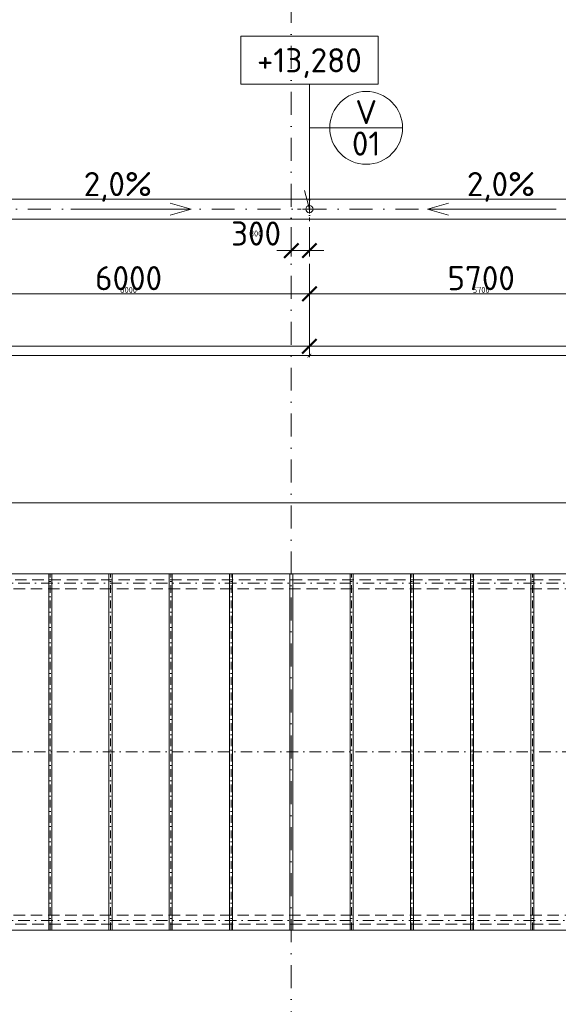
# Model space of a CAD drawing. Header units: millimetres. Extents: x -1695604 to 5289369, y -1488057 to 2187451.
# Tile 166 of 256: x 61493 to 70430, y 200115 to 216441. Entities that reach past the tile are written whole.
import ezdxf
from ezdxf.enums import TextEntityAlignment as Align

# ---------------------------------------------------------------- set-up
doc = ezdxf.new("R2010")
doc.units = ezdxf.units.MM
for name, pattern in [('CENTERX2', [101.6, 63.5, -12.7, 12.7, -12.7]), ('DASHDOT', [25.4, 12.7, -6.35, 0, -6.35]), ('ČÁRKOVANÁ', [19.05, 12.7, -6.35])]:
    doc.linetypes.add(name, pattern=pattern)
doc.layers.get('Defpoints').update_dxf_attribs({"color": 8})
for name, color, linetype, lineweight in [('A99_N_kce-pohl', 1, 'Continuous', 9), ('A99_N_koty-200', 5, 'Continuous', 5), ('A99_N_koty-200 @ 200', 5, 'Continuous', 5), ('A99_N_koty-200 @ 50 (2)', 5, 'Continuous', 5), ('A99_N_koty-vysk', 160, 'Continuous', 5), ('A99_N_znaceni 200', 5, 'Continuous', 5), ('A99_S_osy', 1, 'CENTERX2', 5)]:
    doc.layers.add(name, color=color, linetype=linetype, lineweight=lineweight)
doc.styles.add('A99_kota', font='isocpeur.ttf', dxfattribs={"height": 2})
doc.styles.add('A99_popis', font='isocpeur.ttf')
doc.styles.add('ad_popis 100', font='isocpeur.ttf', dxfattribs={"height": 200})
doc.dimstyles.new('A99_kota_200 new', dxfattribs={"dimscale": 200, "dimtxt": 2, "dimasz": 1.2, "dimexe": 0.5, "dimexo": 1.5, "dimgap": 0.3, "dimtad": 1, "dimdec": 0, "dimzin": 3, "dimdsep": 46, "dimtxsty": 'A99_kota', "dimblk": 'ARCHTICK', "dimcen": 2.5, "dimazin": 2, "dimtfac": 0.75, "dimtdec": 0, "dimtmove": 2, "dimatfit": 0, "dimfxl": 0, "dimtolj": 1, "dimtzin": 0, "dimlwd": 5, "dimlwe": 5, "dimarcsym": 0})

# ---------------------------------------------------------------- blocks, each defined once
blk = doc.blocks.new('_ArchTick')
at = {"color": 0, "linetype": 'ByBlock', "const_width": 0.15}
blk.add_lwpolyline([(-0.5, -0.5), (0.5, 0.5)], dxfattribs=at)
blk = doc.blocks.new('*D5013')
at = {"layer": 'A99_N_koty-200', "color": 0, "linetype": 'Continuous', "lineweight": 5, "transparency": 16777216}
for p, q in [((66000, 213000), (66000, 212512.5)), ((66300, 213000), (66300, 212512.5)), ((66000, 212612.5), (65760, 212612.5)), ((66000, 212612.5), (66300, 212612.5)), ((66300, 212612.5), (66540, 212612.5))]:
    blk.add_line(p, q, dxfattribs=at)
at = {"layer": 'Defpoints', "color": 0, "linetype": 'Continuous', "lineweight": 18, "transparency": 16777216}
for p in [(66000, 213300), (66300, 213300), (66300, 212612.5)]:
    blk.add_point(p, dxfattribs=at)
at = {"layer": 'A99_N_koty-200', "color": 0, "linetype": 'Continuous', "lineweight": 5, "transparency": 16777216, "xscale": 240, "yscale": 240, "zscale": 240}
blk.add_blockref('_ArchTick', (66000, 212612.5), dxfattribs=at)
at = {"layer": 'A99_N_koty-200', "color": 0, "linetype": 'Continuous', "lineweight": 5, "transparency": 16777216, "xscale": 240, "yscale": 240, "zscale": 240, "rotation": 180}
blk.add_blockref('_ArchTick', (66300, 212612.5), dxfattribs=at)
at = {"layer": 'A99_N_koty-200', "color": 0, "linetype": 'Continuous', "transparency": 16777216, "insert": (65415, 212895), "char_height": 400, "attachment_point": 5, "style": 'A99_kota'}
blk.add_mtext('\\A1;300', dxfattribs=at)
blk = doc.blocks.new('*D5014')
at = {"layer": 'A99_N_koty-200', "color": 0, "linetype": 'Continuous', "lineweight": 5, "transparency": 16777216}
for p, q in [((66000, 212812.5), (66000, 212587.5)), ((66300, 212812.5), (66300, 212587.5)), ((66000, 212612.5), (65940, 212612.5)), ((66000, 212612.5), (66300, 212612.5)), ((66300, 212612.5), (66360, 212612.5))]:
    blk.add_line(p, q, dxfattribs=at)
at = {"layer": 'Defpoints', "color": 0, "linetype": 'Continuous', "lineweight": 18, "transparency": 16777216}
for p in [(66000, 213300), (66300, 213300), (66300, 212612.5)]:
    blk.add_point(p, dxfattribs=at)
at = {"layer": 'A99_N_koty-200', "color": 0, "linetype": 'Continuous', "lineweight": 5, "transparency": 16777216, "xscale": 60, "yscale": 60, "zscale": 60}
blk.add_blockref('_ArchTick', (66000, 212612.5), dxfattribs=at)
at = {"layer": 'A99_N_koty-200', "color": 0, "linetype": 'Continuous', "lineweight": 5, "transparency": 16777216, "xscale": 60, "yscale": 60, "zscale": 60, "rotation": 180}
blk.add_blockref('_ArchTick', (66300, 212612.5), dxfattribs=at)
at = {"layer": 'A99_N_koty-200', "color": 0, "linetype": 'Continuous', "transparency": 16777216, "insert": (65415, 212895), "char_height": 100, "attachment_point": 5, "style": 'A99_kota'}
blk.add_mtext('\\A1;300', dxfattribs=at)
blk = doc.blocks.new('*D5019')
at = {"layer": 'A99_N_koty-200', "color": 0, "linetype": 'Continuous', "lineweight": 5, "transparency": 16777216}
for p, q in [((54300, 211825), (54300, 210925)), ((66300, 211825), (66300, 210925)), ((54300, 211025), (66300, 211025))]:
    blk.add_line(p, q, dxfattribs=at)
at = {"layer": 'Defpoints', "color": 0, "linetype": 'Continuous', "lineweight": 18, "transparency": 16777216}
for p in [(54300, 213300), (66300, 213300), (66300, 211025)]:
    blk.add_point(p, dxfattribs=at)
at = {"layer": 'A99_N_koty-200', "color": 0, "linetype": 'Continuous', "lineweight": 5, "transparency": 16777216, "xscale": 240, "yscale": 240, "zscale": 240, "rotation": 180}
blk.add_blockref('_ArchTick', (54300, 211025), dxfattribs=at)
at = {"layer": 'A99_N_koty-200', "color": 0, "linetype": 'Continuous', "lineweight": 5, "transparency": 16777216, "xscale": 240, "yscale": 240, "zscale": 240}
blk.add_blockref('_ArchTick', (66300, 211025), dxfattribs=at)
at = {"layer": 'A99_N_koty-200', "color": 0, "linetype": 'Continuous', "transparency": 16777216, "insert": (60300, 211285), "char_height": 400, "attachment_point": 5, "style": 'A99_kota'}
blk.add_mtext('\\A1;12000', dxfattribs=at)
blk = doc.blocks.new('*D5020')
at = {"layer": 'A99_N_koty-200', "color": 0, "linetype": 'Continuous', "lineweight": 5, "transparency": 16777216}
for p, q in [((54300, 211070), (54300, 210845)), ((66300, 211070), (66300, 210845)), ((54300, 210870), (66300, 210870))]:
    blk.add_line(p, q, dxfattribs=at)
at = {"layer": 'Defpoints', "color": 0, "linetype": 'Continuous', "lineweight": 18, "transparency": 16777216}
for p in [(54300, 213300), (66300, 213300), (66300, 210870)]:
    blk.add_point(p, dxfattribs=at)
at = {"layer": 'A99_N_koty-200', "color": 0, "linetype": 'Continuous', "lineweight": 5, "transparency": 16777216, "xscale": 60, "yscale": 60, "zscale": 60, "rotation": 180}
blk.add_blockref('_ArchTick', (54300, 210870), dxfattribs=at)
at = {"layer": 'A99_N_koty-200', "color": 0, "linetype": 'Continuous', "lineweight": 5, "transparency": 16777216, "xscale": 60, "yscale": 60, "zscale": 60}
blk.add_blockref('_ArchTick', (66300, 210870), dxfattribs=at)
at = {"layer": 'A99_N_koty-200', "color": 0, "linetype": 'Continuous', "transparency": 16777216, "insert": (60300, 210935), "char_height": 100, "attachment_point": 5, "style": 'A99_kota'}
blk.add_mtext('\\A1;12000', dxfattribs=at)
blk = doc.blocks.new('*D5025')
at = {"layer": 'A99_N_koty-200', "color": 0, "linetype": 'Continuous', "lineweight": 5, "transparency": 16777216}
for p, q in [((60300, 212390), (60300, 211795)), ((66300, 212390), (66300, 211795)), ((66300, 211895), (60300, 211895))]:
    blk.add_line(p, q, dxfattribs=at)
at = {"layer": 'Defpoints', "color": 0, "linetype": 'Continuous', "lineweight": 18, "transparency": 16777216}
for p in [(60300, 212690), (66300, 212690), (60300, 211895)]:
    blk.add_point(p, dxfattribs=at)
at = {"layer": 'A99_N_koty-200', "color": 0, "linetype": 'Continuous', "lineweight": 5, "transparency": 16777216, "xscale": 240, "yscale": 240, "zscale": 240, "rotation": 180}
blk.add_blockref('_ArchTick', (60300, 211895), dxfattribs=at)
at = {"layer": 'A99_N_koty-200', "color": 0, "linetype": 'Continuous', "lineweight": 5, "transparency": 16777216, "xscale": 240, "yscale": 240, "zscale": 240}
blk.add_blockref('_ArchTick', (66300, 211895), dxfattribs=at)
at = {"layer": 'A99_N_koty-200', "color": 0, "linetype": 'Continuous', "transparency": 16777216, "insert": (63300, 212155), "char_height": 400, "attachment_point": 5, "style": 'A99_kota'}
blk.add_mtext('\\A1;6000', dxfattribs=at)
blk = doc.blocks.new('*D5026')
at = {"layer": 'A99_N_koty-200', "color": 0, "linetype": 'Continuous', "lineweight": 5, "transparency": 16777216}
for p, q in [((60300, 212095), (60300, 211870)), ((66300, 212095), (66300, 211870)), ((66300, 211895), (60300, 211895))]:
    blk.add_line(p, q, dxfattribs=at)
at = {"layer": 'Defpoints', "color": 0, "linetype": 'Continuous', "lineweight": 18, "transparency": 16777216}
for p in [(60300, 212690), (66300, 212690), (60300, 211895)]:
    blk.add_point(p, dxfattribs=at)
at = {"layer": 'A99_N_koty-200', "color": 0, "linetype": 'Continuous', "lineweight": 5, "transparency": 16777216, "xscale": 60, "yscale": 60, "zscale": 60, "rotation": 180}
blk.add_blockref('_ArchTick', (60300, 211895), dxfattribs=at)
at = {"layer": 'A99_N_koty-200', "color": 0, "linetype": 'Continuous', "lineweight": 5, "transparency": 16777216, "xscale": 60, "yscale": 60, "zscale": 60}
blk.add_blockref('_ArchTick', (66300, 211895), dxfattribs=at)
at = {"layer": 'A99_N_koty-200', "color": 0, "linetype": 'Continuous', "transparency": 16777216, "insert": (63300, 211960), "char_height": 100, "attachment_point": 5, "style": 'A99_kota'}
blk.add_mtext('\\A1;6000', dxfattribs=at)
blk = doc.blocks.new('*U66')
at = {"color": 0, "linetype": 'ByBlock'}
for p, q in [((5.7, -4), (5.7, -14.35)), ((5.7, -14.35), (5.286, -12.805))]:
    blk.add_line(p, q, dxfattribs=at)
blk.add_lwpolyline([(0, -4), (11.4, -4), (11.4, 0), (0, 0)], close=True, dxfattribs=at)
at = {"color": 0, "linetype": 'ByBlock', "style": 'A99_kota'}
for tag, p in [('VYSKA', (5.7, -2.241)), ('VYSKA_POPIS1', (5.7, -6.041)), ('VYSKA_POPIS2', (5.9, -9.541)), ('VYSKA_POPIS3', (5.9, -13.041))]:
    blk.add_attdef(tag, text='', height=2, dxfattribs=at).set_placement(p, align=Align.MIDDLE)
blk = doc.blocks.new('*D5391')
at = {"layer": 'A99_N_koty-200', "color": 0, "linetype": 'Continuous', "lineweight": 5, "transparency": 16777216}
for p, q in [((72000, 212695), (72000, 211795)), ((66300, 212390), (66300, 211795)), ((66300, 211895), (72000, 211895))]:
    blk.add_line(p, q, dxfattribs=at)
at = {"layer": 'Defpoints', "color": 0, "linetype": 'Continuous', "lineweight": 18, "transparency": 16777216}
for p in [(72000, 213180), (66300, 212690), (72000, 211895)]:
    blk.add_point(p, dxfattribs=at)
at = {"layer": 'A99_N_koty-200', "color": 0, "linetype": 'Continuous', "lineweight": 5, "transparency": 16777216, "xscale": 240, "yscale": 240, "zscale": 240, "rotation": 180}
blk.add_blockref('_ArchTick', (66300, 211895), dxfattribs=at)
at = {"layer": 'A99_N_koty-200', "color": 0, "linetype": 'Continuous', "lineweight": 5, "transparency": 16777216, "xscale": 240, "yscale": 240, "zscale": 240}
blk.add_blockref('_ArchTick', (72000, 211895), dxfattribs=at)
at = {"layer": 'A99_N_koty-200', "color": 0, "linetype": 'Continuous', "transparency": 16777216, "insert": (69150, 212155), "char_height": 400, "attachment_point": 5, "style": 'A99_kota'}
blk.add_mtext('\\A1;5700', dxfattribs=at)
blk = doc.blocks.new('*D5392')
at = {"layer": 'A99_N_koty-200', "color": 0, "linetype": 'Continuous', "lineweight": 5, "transparency": 16777216}
for p, q in [((66300, 212095), (66300, 211870)), ((72000, 212095), (72000, 211870)), ((66300, 211895), (72000, 211895))]:
    blk.add_line(p, q, dxfattribs=at)
at = {"layer": 'Defpoints', "color": 0, "linetype": 'Continuous', "lineweight": 18, "transparency": 16777216}
for p in [(72000, 213180), (66300, 212690), (72000, 211895)]:
    blk.add_point(p, dxfattribs=at)
at = {"layer": 'A99_N_koty-200', "color": 0, "linetype": 'Continuous', "lineweight": 5, "transparency": 16777216, "xscale": 60, "yscale": 60, "zscale": 60, "rotation": 180}
blk.add_blockref('_ArchTick', (66300, 211895), dxfattribs=at)
at = {"layer": 'A99_N_koty-200', "color": 0, "linetype": 'Continuous', "lineweight": 5, "transparency": 16777216, "xscale": 60, "yscale": 60, "zscale": 60}
blk.add_blockref('_ArchTick', (72000, 211895), dxfattribs=at)
at = {"layer": 'A99_N_koty-200', "color": 0, "linetype": 'Continuous', "transparency": 16777216, "insert": (69150, 211960), "char_height": 100, "attachment_point": 5, "style": 'A99_kota'}
blk.add_mtext('\\A1;5700', dxfattribs=at)
blk = doc.blocks.new('*D5400')
at = {"layer": 'A99_N_koty-200', "color": 0, "linetype": 'Continuous', "lineweight": 5, "transparency": 16777216}
for p, q in [((66300, 211825), (66300, 210925)), ((77700, 211825), (77700, 210925)), ((77700, 211025), (66300, 211025))]:
    blk.add_line(p, q, dxfattribs=at)
at = {"layer": 'Defpoints', "color": 0, "linetype": 'Continuous', "lineweight": 18, "transparency": 16777216}
for p in [(66300, 213300), (77700, 213300), (66300, 211025)]:
    blk.add_point(p, dxfattribs=at)
at = {"layer": 'A99_N_koty-200', "color": 0, "linetype": 'Continuous', "lineweight": 5, "transparency": 16777216, "xscale": 240, "yscale": 240, "zscale": 240, "rotation": 180}
blk.add_blockref('_ArchTick', (66300, 211025), dxfattribs=at)
at = {"layer": 'A99_N_koty-200', "color": 0, "linetype": 'Continuous', "lineweight": 5, "transparency": 16777216, "xscale": 240, "yscale": 240, "zscale": 240}
blk.add_blockref('_ArchTick', (77700, 211025), dxfattribs=at)
at = {"layer": 'A99_N_koty-200', "color": 0, "linetype": 'Continuous', "transparency": 16777216, "insert": (72000, 211285), "char_height": 400, "attachment_point": 5, "style": 'A99_kota'}
blk.add_mtext('\\A1;11400', dxfattribs=at)
blk = doc.blocks.new('*D5401')
at = {"layer": 'A99_N_koty-200', "color": 0, "linetype": 'Continuous', "lineweight": 5, "transparency": 16777216}
for p, q in [((66300, 211070), (66300, 210845)), ((77700, 211070), (77700, 210845)), ((77700, 210870), (66300, 210870))]:
    blk.add_line(p, q, dxfattribs=at)
at = {"layer": 'Defpoints', "color": 0, "linetype": 'Continuous', "lineweight": 18, "transparency": 16777216}
for p in [(66300, 213300), (77700, 213300), (66300, 210870)]:
    blk.add_point(p, dxfattribs=at)
at = {"layer": 'A99_N_koty-200', "color": 0, "linetype": 'Continuous', "lineweight": 5, "transparency": 16777216, "xscale": 60, "yscale": 60, "zscale": 60, "rotation": 180}
blk.add_blockref('_ArchTick', (66300, 210870), dxfattribs=at)
at = {"layer": 'A99_N_koty-200', "color": 0, "linetype": 'Continuous', "lineweight": 5, "transparency": 16777216, "xscale": 60, "yscale": 60, "zscale": 60}
blk.add_blockref('_ArchTick', (77700, 210870), dxfattribs=at)
at = {"layer": 'A99_N_koty-200', "color": 0, "linetype": 'Continuous', "transparency": 16777216, "insert": (72000, 210935), "char_height": 100, "attachment_point": 5, "style": 'A99_kota'}
blk.add_mtext('\\A1;11400', dxfattribs=at)
blk = doc.blocks.new('*U20')
at = {"color": 0, "linetype": 'ByBlock'}
blk.add_line((-3.02, 0), (3.02, 0), dxfattribs=at)
blk.add_circle((0, 0), 3.02, dxfattribs=at)
at = {"color": 0, "linetype": 'ByBlock', "style": 'A99_popis'}
for tag, p in [('KATEGORIE', (0, 1.31)), ('PRVEK', (0, -1.298))]:
    blk.add_attdef(tag, text='', height=2, dxfattribs=at).set_placement(p, align=Align.MIDDLE_CENTER)
blk = doc.blocks.new('*D5718')
at = {"layer": 'A99_N_koty-200', "color": 0, "linetype": 'Continuous', "lineweight": 5, "transparency": 16777216}
for p, q in [((11960, 207630), (11960, 208530)), ((78000, 207630), (78000, 208530)), ((11960, 208430), (78000, 208430))]:
    blk.add_line(p, q, dxfattribs=at)
at = {"layer": 'Defpoints', "color": 0, "linetype": 'Continuous', "lineweight": 18, "transparency": 16777216}
for p in [(78000, 208430), (11960, 207255), (78000, 207255)]:
    blk.add_point(p, dxfattribs=at)
at = {"layer": 'A99_N_koty-200', "color": 0, "linetype": 'Continuous', "lineweight": 5, "transparency": 16777216, "xscale": 240, "yscale": 240, "zscale": 240, "rotation": 180}
blk.add_blockref('_ArchTick', (11960, 208430), dxfattribs=at)
at = {"layer": 'A99_N_koty-200', "color": 0, "linetype": 'Continuous', "lineweight": 5, "transparency": 16777216, "xscale": 240, "yscale": 240, "zscale": 240}
blk.add_blockref('_ArchTick', (78000, 208430), dxfattribs=at)
at = {"layer": 'A99_N_koty-200', "color": 0, "linetype": 'Continuous', "transparency": 16777216, "insert": (44980, 208690), "char_height": 400, "attachment_point": 5, "style": 'A99_kota'}
blk.add_mtext('\\A1;66040', dxfattribs=at)
blk = doc.blocks.new('*D5719')
at = {"layer": 'A99_N_koty-200', "color": 0, "linetype": 'Continuous', "lineweight": 5, "transparency": 16777216}
for p, q in [((11960, 208230), (11960, 208455)), ((11960, 208430), (78000, 208430)), ((78000, 208230), (78000, 208455))]:
    blk.add_line(p, q, dxfattribs=at)
at = {"layer": 'Defpoints', "color": 0, "linetype": 'Continuous', "lineweight": 18, "transparency": 16777216}
for p in [(78000, 208430), (11960, 207255), (78000, 207255)]:
    blk.add_point(p, dxfattribs=at)
at = {"layer": 'A99_N_koty-200', "color": 0, "linetype": 'Continuous', "lineweight": 5, "transparency": 16777216, "xscale": 60, "yscale": 60, "zscale": 60, "rotation": 180}
blk.add_blockref('_ArchTick', (11960, 208430), dxfattribs=at)
at = {"layer": 'A99_N_koty-200', "color": 0, "linetype": 'Continuous', "lineweight": 5, "transparency": 16777216, "xscale": 60, "yscale": 60, "zscale": 60}
blk.add_blockref('_ArchTick', (78000, 208430), dxfattribs=at)
at = {"layer": 'A99_N_koty-200', "color": 0, "linetype": 'Continuous', "transparency": 16777216, "insert": (44980, 208495), "char_height": 100, "attachment_point": 5, "style": 'A99_kota'}
blk.add_mtext('\\A1;66040', dxfattribs=at)
blk = doc.blocks.new('*U6092')
at = {"layer": 'A99_N_koty-200 @ 200', "linetype": 'Continuous'}
dim = blk.add_linear_dim(base=(66300, 212612.5), p1=(66000, 213300), p2=(66300, 213300), dimstyle='A99_kota_200 new', override={"dimscale": 200, "dimtix": 1, "dimtofl": 1, "dimtmove": 2, "dimatfit": 0}, dxfattribs=at)
dim.commit()
dim.dimension.update_dxf_attribs({"geometry": '*D5013', "text_midpoint": (65415, 212895), "dimtype": 128})
at = {"layer": 'A99_N_koty-200 @ 50 (2)', "linetype": 'Continuous'}
dim = blk.add_linear_dim(base=(66300, 212612.5), p1=(66000, 213300), p2=(66300, 213300), dimstyle='A99_kota_200 new', override={"dimscale": 50, "dimtix": 1, "dimtofl": 1, "dimtmove": 2, "dimatfit": 0}, dxfattribs=at)
dim.commit()
dim.dimension.update_dxf_attribs({"geometry": '*D5014', "text_midpoint": (65415, 212895), "dimtype": 128})
blk = doc.blocks.new('*U6094')
at = {"layer": 'A99_N_koty-200 @ 200', "linetype": 'Continuous'}
dim = blk.add_linear_dim(base=(66300, 211025), p1=(54300, 213300), p2=(66300, 213300), dimstyle='A99_kota_200 new', override={"dimscale": 200, "dimtix": 1, "dimtofl": 1, "dimtmove": 2, "dimatfit": 0}, dxfattribs=at)
dim.commit()
dim.dimension.update_dxf_attribs({"geometry": '*D5019', "text_midpoint": (60300, 211285)})
at = {"layer": 'A99_N_koty-200 @ 50 (2)', "linetype": 'Continuous'}
dim = blk.add_linear_dim(base=(66300, 210870), p1=(54300, 213300), p2=(66300, 213300), dimstyle='A99_kota_200 new', override={"dimscale": 50, "dimtix": 1, "dimtofl": 1, "dimtmove": 2, "dimatfit": 0}, dxfattribs=at)
dim.commit()
dim.dimension.update_dxf_attribs({"geometry": '*D5020', "text_midpoint": (60300, 210935)})
blk = doc.blocks.new('*U6096')
at = {"layer": 'A99_N_koty-200 @ 200', "linetype": 'Continuous'}
dim = blk.add_linear_dim(base=(60300, 211895), p1=(66300, 212690), p2=(60300, 212690), angle=180, dimstyle='A99_kota_200 new', override={"dimscale": 200, "dimtix": 1, "dimtofl": 1, "dimtmove": 2, "dimatfit": 0}, dxfattribs=at)
dim.commit()
dim.dimension.update_dxf_attribs({"geometry": '*D5025', "text_midpoint": (63300, 212155)})
at = {"layer": 'A99_N_koty-200 @ 50 (2)', "linetype": 'Continuous'}
dim = blk.add_linear_dim(base=(60300, 211895), p1=(66300, 212690), p2=(60300, 212690), angle=180, dimstyle='A99_kota_200 new', override={"dimscale": 50, "dimtix": 1, "dimtofl": 1, "dimtmove": 2, "dimatfit": 0}, dxfattribs=at)
dim.commit()
dim.dimension.update_dxf_attribs({"geometry": '*D5026', "text_midpoint": (63300, 211960)})
blk = doc.blocks.new('*U6218')
at = {"layer": 'A99_N_koty-200 @ 200', "linetype": 'Continuous'}
dim = blk.add_linear_dim(base=(72000, 211895), p1=(66300, 212690), p2=(72000, 213180), dimstyle='A99_kota_200 new', override={"dimscale": 200, "dimtix": 1, "dimtofl": 1, "dimtmove": 2, "dimatfit": 0}, dxfattribs=at)
dim.commit()
dim.dimension.update_dxf_attribs({"geometry": '*D5391', "text_midpoint": (69150, 212155)})
at = {"layer": 'A99_N_koty-200 @ 50 (2)', "linetype": 'Continuous'}
dim = blk.add_linear_dim(base=(72000, 211895), p1=(66300, 212690), p2=(72000, 213180), dimstyle='A99_kota_200 new', override={"dimscale": 50, "dimtix": 1, "dimtofl": 1, "dimtmove": 2, "dimatfit": 0}, dxfattribs=at)
dim.commit()
dim.dimension.update_dxf_attribs({"geometry": '*D5392', "text_midpoint": (69150, 211960)})
blk = doc.blocks.new('*U6221')
at = {"layer": 'A99_N_koty-200 @ 200', "linetype": 'Continuous'}
dim = blk.add_linear_dim(base=(66300, 211025), p1=(77700, 213300), p2=(66300, 213300), angle=180, dimstyle='A99_kota_200 new', override={"dimscale": 200, "dimtix": 1, "dimtofl": 1, "dimtmove": 2, "dimatfit": 0}, dxfattribs=at)
dim.commit()
dim.dimension.update_dxf_attribs({"geometry": '*D5400', "text_midpoint": (72000, 211285)})
at = {"layer": 'A99_N_koty-200 @ 50 (2)', "linetype": 'Continuous'}
dim = blk.add_linear_dim(base=(66300, 210870), p1=(77700, 213300), p2=(66300, 213300), angle=180, dimstyle='A99_kota_200 new', override={"dimscale": 50, "dimtix": 1, "dimtofl": 1, "dimtmove": 2, "dimatfit": 0}, dxfattribs=at)
dim.commit()
dim.dimension.update_dxf_attribs({"geometry": '*D5401', "text_midpoint": (72000, 210935)})
blk = doc.blocks.new('*U6356')
at = {"layer": 'A99_N_koty-200 @ 200', "linetype": 'Continuous'}
dim = blk.add_linear_dim(base=(78000, 208430), p1=(11960, 207255), p2=(78000, 207255), dimstyle='A99_kota_200 new', override={"dimscale": 200, "dimtix": 1, "dimtofl": 1, "dimtmove": 2, "dimatfit": 0}, dxfattribs=at)
dim.commit()
dim.dimension.update_dxf_attribs({"geometry": '*D5718', "text_midpoint": (44980, 208690)})
at = {"layer": 'A99_N_koty-200 @ 50 (2)', "linetype": 'Continuous'}
dim = blk.add_linear_dim(base=(78000, 208430), p1=(11960, 207255), p2=(78000, 207255), dimstyle='A99_kota_200 new', override={"dimscale": 50, "dimtix": 1, "dimtofl": 1, "dimtmove": 2, "dimatfit": 0}, dxfattribs=at)
dim.commit()
dim.dimension.update_dxf_attribs({"geometry": '*D5719', "text_midpoint": (44980, 208495)})

msp = doc.modelspace()

# ---------------------------------------------------------------- linework, layer by layer
at = {"layer": 'A99_N_kce-pohl', "linetype": 'Continuous', "lineweight": 9}
for p, q in [((61975, 201345), (61975, 207255)), ((62025, 201345), (62025, 207255)), ((62975, 201345), (62975, 207255)), ((63025, 201345), (63025, 207255)), ((63975, 201345), (63975, 207255)), ((64025, 201345), (64025, 207255)), ((64975, 201345), (64975, 207255)), ((65025, 201345), (65025, 207255)), ((65975, 201345), (65975, 207255)), ((66025, 201345), (66025, 207255)), ((66975, 201345), (66975, 207255)), ((67025, 201345), (67025, 207255)), ((67975, 201345), (67975, 207255)), ((68025, 201345), (68025, 207255)), ((68975, 201345), (68975, 207255)), ((69025, 201345), (69025, 207255)), ((69975, 201345), (69975, 207255)), ((70025, 201345), (70025, 207255))]:
    msp.add_line(p, q, dxfattribs=at)
at = {"layer": 'A99_N_kce-pohl', "linetype": 'Continuous', "ltscale": 25}
msp.add_lwpolyline([(150690, 213135), (150690, 213465), (6000, 213465), (6000, 213135)], close=True, dxfattribs=at)
at = {"layer": 'A99_N_kce-pohl', "linetype": 'DASHDOT', "lineweight": 5, "ltscale": 5}
for points in [[(66300, 213100), (66300, 213500)], [(66100, 213300), (66500, 213300)]]:
    msp.add_lwpolyline(points, dxfattribs=at)
at = {"layer": 'A99_N_kce-pohl', "linetype": 'Continuous', "lineweight": 9}
msp.add_lwpolyline([(11930, 207255), (144620, 207255), (144620, 201345), (11930, 201345)], close=True, dxfattribs=at)
at = {"layer": 'A99_N_kce-pohl', "linetype": 'ČÁRKOVANÁ', "lineweight": 9, "ltscale": 15}
for points in [[(144760, 207155), (11790, 207155)], [(144450, 207005.3), (12100, 207005.3)], [(144450, 201594.7), (12100, 201594.7)], [(144760, 201445), (11790, 201445)]]:
    msp.add_lwpolyline(points, dxfattribs=at)
at = {"layer": 'A99_N_kce-pohl', "linetype": 'Continuous', "lineweight": 9}
for points in [[(61975, 204675), (61975, 204495)], [(62025, 204675), (62025, 204495)], [(62975, 204675), (62975, 204495)], [(63025, 204675), (63025, 204495)], [(63975, 204675), (63975, 204495)], [(64025, 204675), (64025, 204495)], [(64975, 204675), (64975, 204495)], [(65025, 204675), (65025, 204495)], [(65975, 204675), (65975, 204495)], [(66025, 204675), (66025, 204495)], [(66975, 204675), (66975, 204495)], [(67025, 204675), (67025, 204495)], [(67975, 204675), (67975, 204495)], [(68025, 204675), (68025, 204495)], [(68975, 204675), (68975, 204495)], [(69025, 204675), (69025, 204495)], [(69975, 204675), (69975, 204495)], [(70025, 204675), (70025, 204495)]]:
    msp.add_lwpolyline(points, dxfattribs=at)
at = {"layer": 'A99_N_kce-pohl', "linetype": 'Continuous'}
msp.add_circle((66300, 213300), 60, dxfattribs=at)
at = {"layer": 'A99_N_koty-vysk'}
for points in [[(64340, 213300), (63990, 213400)], [(68260, 213300), (68610, 213400)], [(64340, 213300), (62340, 213300)], [(64340, 213300), (63990, 213200)], [(68260, 213300), (70260, 213300)], [(68260, 213300), (68610, 213200)]]:
    msp.add_lwpolyline(points, dxfattribs=at)
at = {"layer": 'A99_N_znaceni 200'}
msp.add_lwpolyline([(66638.5, 214646.5), (66300, 214646.5)], dxfattribs=at)
at = {"layer": 'A99_S_osy', "linetype": 'DASHDOT', "lineweight": 5, "ltscale": 10}
for p, q in [((62000, 201345), (62000, 207255)), ((63000, 201345), (63000, 207255)), ((64000, 201345), (64000, 207255)), ((65000, 201345), (65000, 207255)), ((67000, 201345), (67000, 207255)), ((68000, 201345), (68000, 207255)), ((69000, 201345), (69000, 207255)), ((70000, 201345), (70000, 207255))]:
    msp.add_line(p, q, dxfattribs=at)
at = {"layer": 'A99_S_osy', "linetype": 'DASHDOT', "lineweight": 5, "ltscale": 30}
for points in [[(66000, 250300), (66000, 146890)], [(179375, 213300), (4375, 213300)]]:
    msp.add_lwpolyline(points, dxfattribs=at)
at = {"layer": 'A99_S_osy', "linetype": 'DASHDOT', "lineweight": 5, "ltscale": 15}
for points in [[(144740, 207095), (11865, 207095)], [(144620, 204300), (11930, 204300)], [(144740, 201505), (11865, 201505)]]:
    msp.add_lwpolyline(points, dxfattribs=at)

# ---------------------------------------------------------------- block references
at = {"layer": 'A99_N_koty-200', "color": 3, "linetype": 'Continuous', "lineweight": 18}
for name in ['*U6094', '*U6092', '*U6221', '*U6218', '*U6096', '*U6356']:
    msp.add_blockref(name, (0, 0), dxfattribs=at)
at = {"layer": 'A99_N_koty-vysk', "xscale": 200, "yscale": 200, "zscale": 200}
msp.add_blockref('*U66', (65160, 216170), dxfattribs=at).add_auto_attribs({'VYSKA': '+13,280'})
at = {"layer": 'A99_N_znaceni 200', "xscale": 200, "yscale": 200, "zscale": 200}
msp.add_blockref('*U20', (67242.5, 214646.5), dxfattribs=at).add_auto_attribs({'KATEGORIE': 'V', 'PRVEK': '01'})

# ---------------------------------------------------------------- texts
at = {"layer": 'A99_N_koty-vysk', "char_height": 400, "style": 'ad_popis 100'}
for insert, attachment_point in [((63687, 213915), 3), ((68913, 213915), 1)]:
    msp.add_mtext_dynamic_manual_height_columns('2,0%', width=673.852, gutter_width=2000, heights=[0], dxfattribs=dict(at, insert=insert, attachment_point=attachment_point))

doc.saveas('drawing.dxf')
